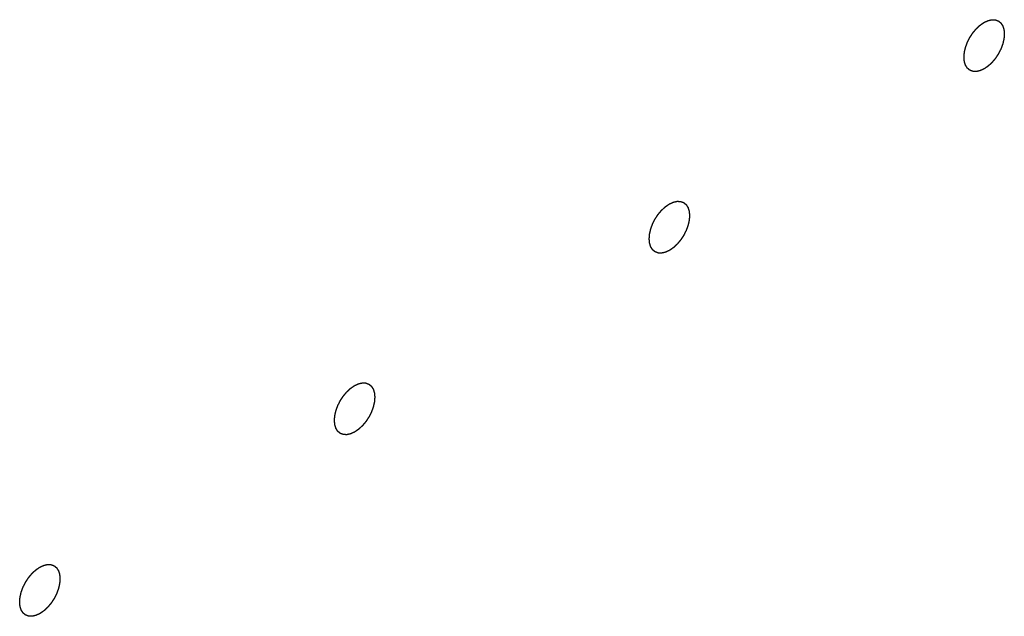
# Model space of a CAD drawing. Header units: inches. Extents: x 5 to 265, y 5 to 171.
# Tile 97 of 212: x 208.769 to 209.322, y 92.05 to 92.385. Entities that reach past the tile are written whole.
import ezdxf

# ---------------------------------------------------------------- set-up
doc = ezdxf.new("R2010")
doc.units = ezdxf.units.IN
doc.header["$LTSCALE"] = 14.96
doc.header["$MEASUREMENT"] = 0
doc.linetypes.add('HIDDEN', pattern=[0.2, 0.1, -0.1])
doc.layers.add('08_ALL_COSMETICS', color=7, linetype='CONTINUOUS')

msp = doc.modelspace()

# ---------------------------------------------------------------- linework, layer by layer
at = {"layer": '08_ALL_COSMETICS', "color": 7, "linetype": 'HIDDEN'}
for points in [[(209.31094, 92.35739), (209.31057, 92.35722), (209.31002, 92.35696), (209.30938, 92.35666), (209.30902, 92.3565), (209.30874, 92.35635), (209.30848, 92.35631), (209.30812, 92.35622), (209.30768, 92.35613), (209.30724, 92.35602), (209.30689, 92.35595), (209.30662, 92.35586), (209.30639, 92.3559), (209.30606, 92.3559), (209.30565, 92.35592), (209.30525, 92.35593), (209.30492, 92.35595), (209.30467, 92.35594), (209.30446, 92.35604), (209.30417, 92.35614), (209.30381, 92.35628), (209.30344, 92.35641), (209.30316, 92.35652), (209.30293, 92.35658), (209.30277, 92.35675), (209.30253, 92.35693), (209.30224, 92.35718), (209.30194, 92.35742), (209.30172, 92.35762), (209.30152, 92.35774), (209.30141, 92.35797), (209.30123, 92.35823), (209.30102, 92.35858), (209.3008, 92.35892), (209.30063, 92.3592), (209.30048, 92.35939), (209.30042, 92.35966), (209.3003, 92.36), (209.30017, 92.36044), (209.30003, 92.36086), (209.29993, 92.36121), (209.29983, 92.36145), (209.29982, 92.36178), (209.29978, 92.36218), (209.29974, 92.36269), (209.29969, 92.3632), (209.29966, 92.36362), (209.29961, 92.36391), (209.29966, 92.36425), (209.29969, 92.3647), (209.29973, 92.36525), (209.29978, 92.3658), (209.29982, 92.36625), (209.29983, 92.36658), (209.29992, 92.36693), (209.30002, 92.3674), (209.30016, 92.36799), (209.30033, 92.36869), (209.30045, 92.36939), (209.30075, 92.3701), (209.30099, 92.37082), (209.30126, 92.37153), (209.30149, 92.37224), (209.30188, 92.37295), (209.30222, 92.37366), (209.30259, 92.37436), (209.30292, 92.37509), (209.30337, 92.37572), (209.30379, 92.37638), (209.30422, 92.37702), (209.30463, 92.37769), (209.30514, 92.37825), (209.30562, 92.37884), (209.30611, 92.37941), (209.30658, 92.38003), (209.30712, 92.38049), (209.30765, 92.38099), (209.30809, 92.3814), (209.30844, 92.38172), (209.3087, 92.38198), (209.30898, 92.38216), (209.30935, 92.38242), (209.31001, 92.38287), (209.31057, 92.38326), (209.31094, 92.38352)], [(209.31094, 92.38352), (209.3113, 92.38369), (209.31185, 92.38394), (209.3125, 92.38424), (209.31286, 92.3844), (209.31314, 92.38456), (209.3134, 92.38459), (209.31375, 92.38468), (209.31419, 92.38478), (209.31463, 92.38488), (209.31498, 92.38495), (209.31526, 92.38504), (209.31549, 92.38501), (209.31582, 92.385), (209.31622, 92.38498), (209.31663, 92.38497), (209.31695, 92.38495), (209.31721, 92.38497), (209.31741, 92.38486), (209.31771, 92.38476), (209.31807, 92.38463), (209.31843, 92.3845), (209.31872, 92.38438), (209.31895, 92.38433), (209.31911, 92.38416), (209.31935, 92.38397), (209.31964, 92.38373), (209.31993, 92.38349), (209.32016, 92.38329), (209.32035, 92.38316), (209.32047, 92.38294), (209.32065, 92.38267), (209.32086, 92.38232), (209.32108, 92.38198), (209.32125, 92.3817), (209.3214, 92.38152), (209.32146, 92.38124), (209.32157, 92.3809), (209.3217, 92.38047), (209.32184, 92.38004), (209.32194, 92.37969), (209.32204, 92.37945), (209.32205, 92.37913), (209.3221, 92.37872), (209.32214, 92.37821), (209.32219, 92.3777), (209.32222, 92.37729), (209.32227, 92.37699), (209.32222, 92.37665), (209.32219, 92.37621), (209.32214, 92.37565), (209.3221, 92.3751), (209.32206, 92.37465), (209.32205, 92.37433), (209.32195, 92.37397), (209.32185, 92.3735), (209.32172, 92.37292), (209.32155, 92.37221), (209.32143, 92.37152), (209.32113, 92.3708), (209.32088, 92.37009), (209.32061, 92.36938), (209.32039, 92.36866), (209.32, 92.36796), (209.31965, 92.36725), (209.31929, 92.36654), (209.31896, 92.36582), (209.31851, 92.36519), (209.31809, 92.36453), (209.31765, 92.36389), (209.31725, 92.36321), (209.31674, 92.36265), (209.31626, 92.36206), (209.31577, 92.36149), (209.3153, 92.36087), (209.31476, 92.36042), (209.31423, 92.35992), (209.31379, 92.35951), (209.31344, 92.35919), (209.31318, 92.35892), (209.31289, 92.35875), (209.31252, 92.35848), (209.31187, 92.35803), (209.31131, 92.35765), (209.31094, 92.35739)], [(209.13416, 92.28145), (209.13453, 92.28162), (209.13508, 92.28188), (209.13572, 92.28218), (209.13608, 92.28234), (209.13636, 92.28249), (209.13662, 92.28253), (209.13698, 92.28262), (209.13742, 92.28271), (209.13786, 92.28282), (209.13821, 92.28289), (209.13848, 92.28298), (209.13872, 92.28294), (209.13904, 92.28294), (209.13945, 92.28292), (209.13986, 92.28291), (209.14018, 92.28289), (209.14043, 92.28291), (209.14064, 92.2828), (209.14093, 92.2827), (209.14129, 92.28256), (209.14166, 92.28244), (209.14194, 92.28232), (209.14217, 92.28227), (209.14233, 92.2821), (209.14257, 92.28191), (209.14286, 92.28166), (209.14316, 92.28143), (209.14339, 92.28123), (209.14358, 92.2811), (209.14369, 92.28088), (209.14387, 92.28061), (209.14408, 92.28026), (209.14431, 92.27992), (209.14447, 92.27964), (209.14462, 92.27946), (209.14468, 92.27918), (209.1448, 92.27884), (209.14493, 92.27841), (209.14507, 92.27798), (209.14517, 92.27763), (209.14527, 92.27739), (209.14528, 92.27707), (209.14532, 92.27666), (209.14536, 92.27615), (209.14541, 92.27564), (209.14544, 92.27523), (209.14549, 92.27493), (209.14545, 92.27459), (209.14542, 92.27415), (209.14537, 92.27359), (209.14533, 92.27304), (209.14528, 92.27259), (209.14528, 92.27227), (209.14518, 92.27191), (209.14508, 92.27144), (209.14494, 92.27086), (209.14477, 92.27015), (209.14465, 92.26945), (209.14436, 92.26874), (209.14411, 92.26803), (209.14384, 92.26731), (209.14361, 92.2666), (209.14322, 92.2659), (209.14288, 92.26519), (209.14251, 92.26448), (209.14218, 92.26376), (209.14173, 92.26313), (209.14131, 92.26247), (209.14088, 92.26182), (209.14047, 92.26115), (209.13996, 92.26059), (209.13949, 92.26), (209.13899, 92.25943), (209.13852, 92.25881), (209.13798, 92.25836), (209.13746, 92.25786), (209.13702, 92.25745), (209.13666, 92.25712), (209.1364, 92.25686), (209.13612, 92.25669), (209.13575, 92.25642), (209.13509, 92.25597), (209.13454, 92.25558), (209.13416, 92.25533)], [(209.13416, 92.25533), (209.1338, 92.25516), (209.13325, 92.2549), (209.13261, 92.2546), (209.13224, 92.25444), (209.13196, 92.25429), (209.1317, 92.25425), (209.13135, 92.25416), (209.13091, 92.25407), (209.13047, 92.25396), (209.13012, 92.25389), (209.12985, 92.2538), (209.12961, 92.25384), (209.12928, 92.25384), (209.12888, 92.25386), (209.12847, 92.25387), (209.12815, 92.25389), (209.12789, 92.25387), (209.12769, 92.25398), (209.12739, 92.25408), (209.12703, 92.25422), (209.12667, 92.25434), (209.12638, 92.25446), (209.12615, 92.25452), (209.12599, 92.25468), (209.12575, 92.25487), (209.12546, 92.25512), (209.12517, 92.25535), (209.12494, 92.25555), (209.12475, 92.25568), (209.12463, 92.25591), (209.12445, 92.25617), (209.12424, 92.25652), (209.12402, 92.25686), (209.12385, 92.25714), (209.1237, 92.25732), (209.12364, 92.2576), (209.12353, 92.25794), (209.1234, 92.25837), (209.12326, 92.2588), (209.12316, 92.25915), (209.12306, 92.25939), (209.12305, 92.25972), (209.123, 92.26012), (209.12296, 92.26063), (209.12291, 92.26114), (209.12288, 92.26155), (209.12283, 92.26185), (209.12288, 92.26219), (209.12291, 92.26263), (209.12296, 92.26319), (209.123, 92.26374), (209.12304, 92.26419), (209.12305, 92.26452), (209.12315, 92.26487), (209.12325, 92.26534), (209.12338, 92.26593), (209.12355, 92.26663), (209.12367, 92.26733), (209.12397, 92.26804), (209.12422, 92.26875), (209.12449, 92.26947), (209.12471, 92.27018), (209.1251, 92.27089), (209.12545, 92.2716), (209.12581, 92.2723), (209.12614, 92.27303), (209.12659, 92.27366), (209.12701, 92.27431), (209.12745, 92.27496), (209.12785, 92.27563), (209.12836, 92.27619), (209.12884, 92.27678), (209.12933, 92.27735), (209.1298, 92.27797), (209.13035, 92.27843), (209.13087, 92.27892), (209.13131, 92.27934), (209.13166, 92.27966), (209.13192, 92.27992), (209.13221, 92.2801), (209.13258, 92.28036), (209.13323, 92.28081), (209.13379, 92.2812), (209.13416, 92.28145)], [(208.95739, 92.15327), (208.95702, 92.1531), (208.95647, 92.15284), (208.95583, 92.15254), (208.95546, 92.15238), (208.95519, 92.15223), (208.95493, 92.15219), (208.95457, 92.1521), (208.95413, 92.15201), (208.95369, 92.1519), (208.95334, 92.15183), (208.95307, 92.15174), (208.95283, 92.15178), (208.95251, 92.15178), (208.9521, 92.1518), (208.95169, 92.15181), (208.95137, 92.15183), (208.95112, 92.15181), (208.95091, 92.15192), (208.95062, 92.15202), (208.95026, 92.15216), (208.94989, 92.15228), (208.94961, 92.1524), (208.94937, 92.15245), (208.94921, 92.15262), (208.94898, 92.15281), (208.94869, 92.15306), (208.94839, 92.15329), (208.94816, 92.15349), (208.94797, 92.15362), (208.94786, 92.15384), (208.94768, 92.15411), (208.94746, 92.15446), (208.94724, 92.1548), (208.94708, 92.15508), (208.94693, 92.15526), (208.94686, 92.15554), (208.94675, 92.15588), (208.94662, 92.15631), (208.94648, 92.15674), (208.94638, 92.15709), (208.94628, 92.15733), (208.94627, 92.15765), (208.94623, 92.15806), (208.94619, 92.15857), (208.94614, 92.15908), (208.9461, 92.15949), (208.94606, 92.15979), (208.9461, 92.16013), (208.94613, 92.16057), (208.94618, 92.16113), (208.94622, 92.16168), (208.94627, 92.16213), (208.94627, 92.16245), (208.94637, 92.16281), (208.94647, 92.16328), (208.94661, 92.16386), (208.94677, 92.16457), (208.9469, 92.16527), (208.94719, 92.16598), (208.94744, 92.16669), (208.94771, 92.16741), (208.94794, 92.16812), (208.94833, 92.16883), (208.94867, 92.16953), (208.94904, 92.17024), (208.94937, 92.17097), (208.94982, 92.17159), (208.95024, 92.17225), (208.95067, 92.1729), (208.95108, 92.17357), (208.95158, 92.17413), (208.95206, 92.17472), (208.95256, 92.17529), (208.95303, 92.17591), (208.95357, 92.17636), (208.95409, 92.17686), (208.95453, 92.17727), (208.95489, 92.1776), (208.95515, 92.17786), (208.95543, 92.17803), (208.9558, 92.1783), (208.95646, 92.17875), (208.95701, 92.17914), (208.95739, 92.17939)], [(208.95739, 92.17939), (208.95775, 92.17956), (208.9583, 92.17982), (208.95894, 92.18012), (208.95931, 92.18028), (208.95959, 92.18043), (208.95985, 92.18047), (208.9602, 92.18056), (208.96064, 92.18065), (208.96108, 92.18076), (208.96143, 92.18083), (208.9617, 92.18092), (208.96194, 92.18088), (208.96227, 92.18088), (208.96267, 92.18086), (208.96308, 92.18085), (208.9634, 92.18083), (208.96366, 92.18085), (208.96386, 92.18074), (208.96416, 92.18064), (208.96452, 92.1805), (208.96488, 92.18038), (208.96517, 92.18026), (208.9654, 92.1802), (208.96556, 92.18004), (208.9658, 92.17985), (208.96609, 92.1796), (208.96638, 92.17937), (208.96661, 92.17917), (208.9668, 92.17904), (208.96692, 92.17881), (208.96709, 92.17855), (208.96731, 92.1782), (208.96753, 92.17786), (208.9677, 92.17758), (208.96785, 92.1774), (208.96791, 92.17712), (208.96802, 92.17678), (208.96815, 92.17635), (208.96829, 92.17592), (208.96839, 92.17557), (208.96849, 92.17533), (208.9685, 92.175), (208.96854, 92.1746), (208.96859, 92.17409), (208.96864, 92.17358), (208.96867, 92.17317), (208.96872, 92.17287), (208.96867, 92.17253), (208.96864, 92.17209), (208.96859, 92.17153), (208.96855, 92.17098), (208.96851, 92.17053), (208.9685, 92.17021), (208.9684, 92.16985), (208.9683, 92.16938), (208.96817, 92.1688), (208.968, 92.16809), (208.96788, 92.16739), (208.96758, 92.16668), (208.96733, 92.16597), (208.96706, 92.16525), (208.96684, 92.16454), (208.96645, 92.16383), (208.9661, 92.16312), (208.96574, 92.16242), (208.96541, 92.16169), (208.96495, 92.16106), (208.96454, 92.16041), (208.9641, 92.15976), (208.9637, 92.15909), (208.96319, 92.15853), (208.96271, 92.15794), (208.96222, 92.15737), (208.96175, 92.15675), (208.9612, 92.15629), (208.96068, 92.1558), (208.96024, 92.15539), (208.95989, 92.15506), (208.95963, 92.1548), (208.95934, 92.15462), (208.95897, 92.15436), (208.95832, 92.15391), (208.95776, 92.15352), (208.95739, 92.15327)], [(208.78061, 92.07733), (208.78098, 92.0775), (208.78153, 92.07776), (208.78217, 92.07806), (208.78253, 92.07822), (208.78281, 92.07837), (208.78307, 92.07841), (208.78343, 92.0785), (208.78386, 92.07859), (208.78431, 92.0787), (208.78466, 92.07877), (208.78493, 92.07886), (208.78516, 92.07882), (208.78549, 92.07882), (208.7859, 92.0788), (208.7863, 92.07879), (208.78663, 92.07877), (208.78688, 92.07879), (208.78709, 92.07868), (208.78738, 92.07858), (208.78774, 92.07844), (208.78811, 92.07831), (208.78839, 92.0782), (208.78862, 92.07814), (208.78878, 92.07798), (208.78902, 92.07779), (208.78931, 92.07754), (208.78961, 92.07731), (208.78983, 92.0771), (208.79002, 92.07698), (208.79014, 92.07675), (208.79032, 92.07649), (208.79053, 92.07614), (208.79075, 92.0758), (208.79092, 92.07552), (208.79107, 92.07533), (208.79113, 92.07506), (208.79125, 92.07472), (208.79138, 92.07429), (208.79152, 92.07386), (208.79162, 92.07351), (208.79172, 92.07327), (208.79172, 92.07294), (208.79177, 92.07254), (208.79181, 92.07203), (208.79186, 92.07152), (208.79189, 92.07111), (208.79194, 92.07081), (208.79189, 92.07047), (208.79186, 92.07003), (208.79181, 92.06947), (208.79177, 92.06892), (208.79173, 92.06847), (208.79172, 92.06814), (208.79163, 92.06779), (208.79152, 92.06732), (208.79139, 92.06673), (208.79122, 92.06603), (208.7911, 92.06533), (208.7908, 92.06462), (208.79056, 92.0639), (208.79029, 92.06319), (208.79006, 92.06248), (208.78967, 92.06177), (208.78933, 92.06106), (208.78896, 92.06036), (208.78863, 92.05963), (208.78818, 92.059), (208.78776, 92.05835), (208.78733, 92.0577), (208.78692, 92.05703), (208.78641, 92.05647), (208.78593, 92.05588), (208.78544, 92.05531), (208.78497, 92.05469), (208.78443, 92.05423), (208.7839, 92.05373), (208.78346, 92.05332), (208.78311, 92.053), (208.78285, 92.05274), (208.78257, 92.05256), (208.7822, 92.0523), (208.78154, 92.05185), (208.78098, 92.05146), (208.78061, 92.0512)], [(208.78061, 92.0512), (208.78024, 92.05103), (208.7797, 92.05078), (208.77905, 92.05048), (208.77869, 92.05032), (208.77841, 92.05017), (208.77815, 92.05013), (208.7778, 92.05004), (208.77736, 92.04995), (208.77691, 92.04984), (208.77657, 92.04977), (208.77629, 92.04968), (208.77606, 92.04972), (208.77573, 92.04972), (208.77533, 92.04974), (208.77492, 92.04975), (208.7746, 92.04977), (208.77434, 92.04975), (208.77413, 92.04986), (208.77384, 92.04996), (208.77348, 92.05009), (208.77312, 92.05022), (208.77283, 92.05034), (208.7726, 92.05039), (208.77244, 92.05056), (208.7722, 92.05075), (208.77191, 92.05099), (208.77162, 92.05123), (208.77139, 92.05143), (208.7712, 92.05156), (208.77108, 92.05178), (208.7709, 92.05205), (208.77069, 92.0524), (208.77047, 92.05274), (208.7703, 92.05302), (208.77015, 92.0532), (208.77009, 92.05348), (208.76998, 92.05382), (208.76984, 92.05425), (208.76971, 92.05468), (208.7696, 92.05503), (208.7695, 92.05527), (208.7695, 92.05559), (208.76945, 92.056), (208.76941, 92.05651), (208.76936, 92.05702), (208.76933, 92.05743), (208.76928, 92.05773), (208.76933, 92.05807), (208.76936, 92.05851), (208.76941, 92.05907), (208.76945, 92.05962), (208.76949, 92.06007), (208.7695, 92.06039), (208.7696, 92.06075), (208.7697, 92.06122), (208.76983, 92.0618), (208.77, 92.06251), (208.77012, 92.06321), (208.77042, 92.06392), (208.77066, 92.06463), (208.77094, 92.06534), (208.77116, 92.06606), (208.77155, 92.06676), (208.7719, 92.06747), (208.77226, 92.06818), (208.77259, 92.0689), (208.77304, 92.06953), (208.77346, 92.07019), (208.7739, 92.07083), (208.7743, 92.07151), (208.77481, 92.07207), (208.77529, 92.07266), (208.77578, 92.07323), (208.77625, 92.07385), (208.77679, 92.0743), (208.77732, 92.0748), (208.77776, 92.07521), (208.77811, 92.07553), (208.77837, 92.0758), (208.77866, 92.07597), (208.77903, 92.07624), (208.77968, 92.07669), (208.78024, 92.07707), (208.78061, 92.07733)]]:
    msp.add_open_spline(points, degree=3, knots=[0, 0, 0, 0, 0.03125, 0.046875, 0.054688, 0.0625, 0.070312, 0.078125, 0.09375, 0.109375, 0.117188, 0.125, 0.132812, 0.140625, 0.15625, 0.171875, 0.179688, 0.1875, 0.195312, 0.203125, 0.21875, 0.234375, 0.242188, 0.25, 0.257812, 0.265625, 0.28125, 0.296875, 0.304688, 0.3125, 0.320312, 0.328125, 0.34375, 0.359375, 0.367188, 0.375, 0.382812, 0.390625, 0.40625, 0.421875, 0.429688, 0.4375, 0.445312, 0.453125, 0.46875, 0.484375, 0.492188, 0.5, 0.507812, 0.515625, 0.53125, 0.546875, 0.554688, 0.5625, 0.570312, 0.578125, 0.59375, 0.609375, 0.625, 0.640625, 0.65625, 0.671875, 0.6875, 0.703125, 0.71875, 0.734375, 0.75, 0.765625, 0.78125, 0.796875, 0.8125, 0.828125, 0.84375, 0.859375, 0.875, 0.890625, 0.90625, 0.921875, 0.929688, 0.9375, 0.945312, 0.953125, 0.96875, 1, 1, 1, 1], dxfattribs=at)

doc.saveas('drawing.dxf')
